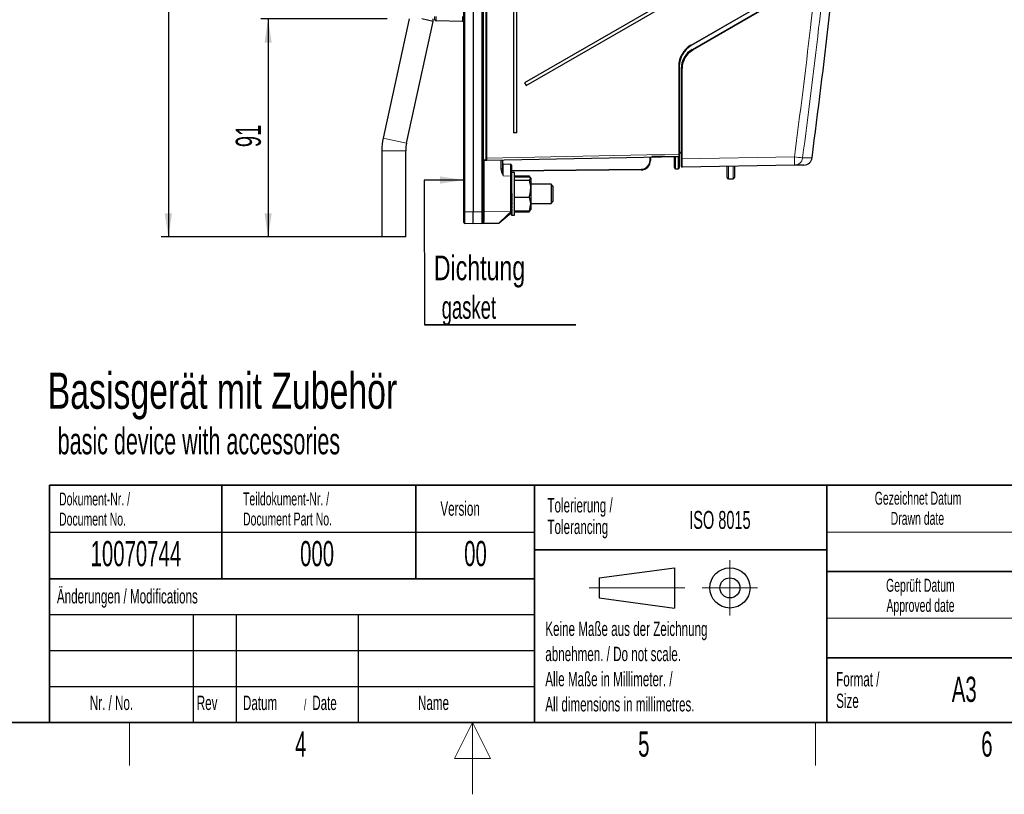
# Model space of a CAD drawing. Header units: millimetres. Extents: x 5 to 418, y 2 to 292.
# Tile 41 of 67: x 154 to 291, y 2 to 110. Entities that reach past the tile are written whole.
import ezdxf

# ---------------------------------------------------------------- set-up
doc = ezdxf.new("R2010")
doc.units = ezdxf.units.MM
doc.layers.add('SLD-0', color=7, linetype='Continuous')
doc.styles.add('SLDTEXTSTYLE0', font='TXT', dxfattribs={"width": 0.7})
doc.styles.add('SLDTEXTSTYLE1', font='TXT', dxfattribs={"width": 0.605})
doc.dimstyles.new('SLDDIMSTYLE1', dxfattribs={"dimtxt": 3.5, "dimasz": 3.302, "dimexe": 0, "dimexo": 0.0625, "dimgap": 0.875, "dimtad": 1, "dimlfac": 3, "dimrnd": 1e-09, "dimzin": 12, "dimdsep": 46, "dimtxsty": 'SLDTEXTSTYLE1', "dimsah": 1, "dimcen": 0.09, "dimadec": 0, "dimazin": 3, "dimtfac": 1, "dimtofl": 0, "dimtmove": 0, "dimatfit": 3, "dimfxl": 1, "dimfrac": 2, "dimtolj": 1, "dimtzin": 12, "dimarcsym": 0})

# ---------------------------------------------------------------- blocks, each defined once
blk = doc.blocks.new('SW_NOTE_0')
at = {"layer": 'SLD-0', "color": 0}
for p, q in [((-0.02, -5.2), (21.06, -5.2)), ((21.06, -5.2), (-0.02, -5.2)), ((-0.02, -5.2), (21.06, -5.2)), ((21.06, -5.2), (-0.02, -5.2)), ((-0.02, -5.2), (21.06, -5.2)), ((21.06, -5.2), (-0.02, -5.2))]:
    blk.add_line(p, q, dxfattribs=at)
at = {"layer": 'SLD-0', "color": 0, "attachment_point": 1}
for s, insert, char_height, style in [('Dichtung', (1.29, 4.43), 3.44, 'SLDTEXTSTYLE0'), ('gasket', (2.38, -1.2), 3.175, 'SLDTEXTSTYLE1')]:
    blk.add_mtext(s, dxfattribs=dict(at, insert=insert, char_height=char_height, style=style))
blk = doc.blocks.new('_D_1')
at = {"layer": 'SLD-0', "color": 7}
for p, q in [((205.12, 109.89), (187.56, 109.89)), ((188.56, 109.89), (188.56, 79.56)), ((204.39, 79.56), (187.56, 79.56))]:
    blk.add_line(p, q, dxfattribs=at)
for points in [[(188.56, 109.89), (188.06, 106.59), (189.07, 106.59)], [(188.56, 79.56), (189.07, 82.86), (188.06, 82.86)]]:
    blk.add_solid(points, dxfattribs=at)
at = {"layer": 'SLD-0', "color": 7, "insert": (184.05, 92.05), "char_height": 3.5, "attachment_point": 1, "rotation": 90, "style": 'SLDTEXTSTYLE1'}
blk.add_mtext('91', dxfattribs=at)
blk = doc.blocks.new('_D_6')
at = {"layer": 'SLD-0', "color": 7}
for p, q in [((217.12, 254.72), (173.68, 254.72)), ((174.68, 254.72), (174.68, 79.56)), ((204.39, 79.56), (173.68, 79.56))]:
    blk.add_line(p, q, dxfattribs=at)
for centre, start, end in [((171.99, 167.78), 63.4349, 116.5651), ((171.99, 166.5), 243.4349, 296.5651)]:
    blk.add_arc(centre, 6.01, start, end, dxfattribs=at)
for points in [[(174.68, 254.72), (174.17, 251.42), (175.19, 251.42)], [(174.68, 79.56), (175.19, 82.86), (174.17, 82.86)]]:
    blk.add_solid(points, dxfattribs=at)
at = {"layer": 'SLD-0', "color": 7, "insert": (170.17, 161.12), "char_height": 3.5, "attachment_point": 1, "rotation": 90, "style": 'SLDTEXTSTYLE1'}
blk.add_mtext('525,5', dxfattribs=at)

msp = doc.modelspace()

# ---------------------------------------------------------------- linework, layer by layer
at = {"color": 7, "linetype": 'Continuous', "lineweight": 25}
for p, q in [((215.7853, 83.0563), (215.7853, 253.0563)), ((217.1187, 253.0563), (217.1187, 83.0563)), ((218.452, 253.0563), (218.452, 83.0563)), ((218.952, 90.5424), (218.952, 246.0554)), ((222.7271, 239.6897), (222.7271, 94.0563)), ((223.168, 94.0563), (223.168, 239.6897)), ((252.9107, 117.5349), (224.2678, 100.9979)), ((224.4844, 100.6226), (253.1273, 117.1596)), ((256.7853, 111.5739), (247.452, 106.1853)), ((208.1753, 109.8897), (204.5754, 93.3262)), ((211.5139, 109.5562), (209.9794, 109.8897)), ((211.5139, 109.5562), (211.5477, 109.8897)), ((211.7853, 109.7899), (211.7853, 110.223)), ((247.618, 105.6034), (256.9514, 110.992)), ((207.8327, 92.6182), (211.514, 109.5561)), ((215.6216, 109.5592), (211.9491, 109.6233)), ((245.7853, 103.2985), (245.7853, 91.055)), ((246.1187, 90.4288), (246.1187, 103.0065)), ((224.2678, 100.9979), (224.4844, 100.6226)), ((223.168, 94.0563), (222.7271, 94.0563)), ((204.3853, 91.5563), (204.3853, 79.5563)), ((207.7187, 79.5563), (207.7187, 91.5563)), ((218.952, 90.287), (218.952, 90.5424)), ((245.72, 90.7217), (219.02, 90.2091)), ((241.7853, 90.6462), (241.7853, 90.2114)), ((245.6158, 90.7143), (241.9491, 90.7783)), ((245.1187, 89.2224), (245.1187, 90.5592)), ((246.0532, 91.2123), (245.7853, 91.217)), ((245.7853, 91.055), (245.7853, 90.7884)), ((245.7853, 90.7884), (245.7853, 89.2166)), ((264.2555, 90.5761), (264.2566, 90.5762)), ((219.02, 90.2091), (218.52, 90.1995)), ((218.952, 90.287), (218.9523, 90.2796)), ((219.0193, 90.2091), (219.02, 90.2091)), ((221.1187, 90.2494), (221.1187, 89.0996)), ((221.2824, 89.7201), (222.2883, 89.7026)), ((222.452, 89.5359), (222.452, 88.0362)), ((246.1187, 89.329), (246.1187, 90.4288)), ((261.8249, 89.5408), (246.1865, 89.2624)), ((252.452, 87.8204), (252.452, 89.3739)), ((253.452, 89.3917), (253.452, 87.8204)), ((240.4636, 88.8781), (222.452, 88.721)), ((222.452, 88.5386), (222.4562, 88.5386)), ((222.452, 88.5386), (222.452, 88.5364)), ((222.452, 88.5364), (222.4522, 88.5065)), ((222.452, 88.5065), (222.492, 88.5065)), ((222.452, 88.5065), (222.453, 88.3633)), ((222.452, 88.4968), (222.4522, 88.4658)), ((222.452, 88.4658), (222.4523, 88.4658)), ((222.452, 88.4658), (222.4521, 88.452)), ((222.452, 88.4517), (222.4526, 88.3633)), ((222.452, 88.3633), (222.492, 88.3633)), ((222.452, 88.3633), (222.4538, 88.1122)), ((222.452, 88.2557), (222.4531, 88.1122)), ((222.452, 88.1122), (222.492, 88.1122)), ((222.452, 88.1122), (222.4547, 87.7629)), ((222.452, 88.0362), (222.452, 83.1463)), ((222.452, 87.9561), (222.4536, 87.7629)), ((222.452, 87.9508), (222.4535, 87.7688)), ((222.452, 87.7688), (222.4536, 87.7688)), ((222.452, 87.7688), (222.4521, 87.7629)), ((222.452, 87.7629), (222.492, 87.7629)), ((222.452, 87.7629), (222.4559, 87.3288)), ((222.452, 87.7474), (222.4522, 87.7236)), ((222.452, 87.7214), (222.4527, 87.6517)), ((222.852, 88.5397), (222.4616, 88.5397)), ((222.852, 86.5559), (222.852, 88.5397)), ((222.852, 88.0581), (224.9252, 88.0581)), ((222.852, 88.0348), (224.9252, 88.0348)), ((222.852, 87.9136), (224.9252, 87.9136)), ((224.986, 87.8963), (224.9252, 88.0348)), ((225.0669, 87.8126), (225.0105, 87.9104)), ((225.1187, 87.723), (225.09, 87.7726)), ((225.1187, 87.723), (225.1187, 87.6872)), ((245.2824, 89.0558), (245.6158, 89.05)), ((222.453, 87.6517), (222.452, 87.6517)), ((222.452, 87.3288), (222.492, 87.3288)), ((222.452, 87.3288), (222.4577, 86.8266)), ((222.452, 86.8266), (222.492, 86.8266)), ((222.452, 86.8266), (222.458, 86.4485)), ((222.852, 87.4609), (224.9252, 87.4609)), ((222.852, 82.573), (222.852, 86.5559)), ((224.9252, 87.4609), (225.1187, 87.6872)), ((225.1187, 87.6872), (225.1187, 86.2823)), ((227.9353, 86.8897), (225.1187, 86.8897)), ((228.202, 86.623), (227.9353, 86.8897)), ((227.9353, 86.8897), (227.9353, 84.4255)), ((228.202, 86.623), (228.202, 84.6517)), ((252.6187, 87.6537), (253.2853, 87.6537)), ((222.452, 86.2755), (222.492, 86.2755)), ((222.452, 86.2755), (222.458, 86.0615)), ((222.452, 85.6969), (222.492, 85.6969)), ((222.452, 85.1128), (222.458, 85.2448)), ((222.452, 85.1128), (222.492, 85.1128)), ((222.458, 85.2448), (222.4829, 85.2448)), ((222.852, 85.1036), (224.9252, 85.1036)), ((225.1187, 86.2823), (225.1187, 84.1514)), ((222.452, 84.5458), (222.458, 84.8466)), ((222.452, 84.5458), (222.492, 84.5458)), ((222.452, 84.0176), (222.4578, 84.4658)), ((222.452, 84.0176), (222.492, 84.0176)), ((222.452, 83.5485), (222.4562, 83.9656)), ((222.458, 84.8466), (222.4705, 84.8466)), ((224.9252, 83.1991), (225.1187, 84.1514)), ((225.1187, 84.223), (227.9353, 84.223)), ((225.1187, 84.1514), (225.1187, 83.3897)), ((227.9353, 84.223), (228.202, 84.4897)), ((227.9353, 84.4255), (227.9353, 84.223)), ((228.202, 84.6517), (228.202, 84.4897)), ((215.7853, 81.5767), (215.7853, 83.0563)), ((217.1187, 81.3897), (217.1187, 83.0563)), ((218.452, 83.0563), (218.452, 81.5767)), ((222.3925, 82.8781), (220.7382, 81.49)), ((222.452, 83.5485), (222.492, 83.5485)), ((222.452, 83.1566), (222.455, 83.5162)), ((222.452, 83.461), (222.4545, 83.461)), ((222.452, 83.3498), (222.453, 83.461)), ((222.452, 83.3913), (222.4527, 83.461)), ((222.452, 83.3913), (222.4524, 83.3913)), ((222.452, 83.3652), (222.4522, 83.3891)), ((222.452, 83.3652), (222.4522, 83.3652)), ((222.452, 83.3498), (222.4536, 83.3498)), ((222.452, 83.3438), (222.4521, 83.3498)), ((222.452, 83.1619), (222.4536, 83.3497)), ((222.452, 83.3438), (222.4535, 83.3438)), ((222.452, 83.1619), (222.4521, 83.1619)), ((222.452, 83.1566), (222.492, 83.1566)), ((222.452, 83.1431), (222.4521, 83.1557)), ((222.452, 83.1209), (222.4523, 83.1542)), ((222.452, 83.0325), (222.4529, 83.1486)), ((222.452, 83.0005), (222.4532, 83.1467)), ((222.452, 83.1463), (222.452, 83.0057)), ((222.452, 82.8569), (222.4541, 83.1385)), ((222.452, 83.1209), (222.4527, 83.1209)), ((222.452, 83.0325), (222.4523, 83.0325)), ((222.452, 83.0005), (222.4531, 83.0005)), ((222.452, 82.8607), (222.453, 83.0005)), ((222.452, 82.9959), (222.452, 83.0005)), ((222.452, 82.9959), (222.453, 82.9959)), ((222.452, 82.8607), (222.452, 82.8607)), ((222.452, 82.8569), (222.492, 82.8569)), ((222.452, 82.8473), (222.4521, 82.8565)), ((222.452, 82.8315), (222.4522, 82.8558)), ((222.452, 82.7706), (222.4526, 82.8532)), ((222.452, 82.7494), (222.4527, 82.8524)), ((222.452, 82.661), (222.4533, 82.8489)), ((222.452, 82.8473), (222.4521, 82.8473)), ((222.452, 82.8315), (222.4524, 82.8315)), ((222.452, 82.7706), (222.4522, 82.7706)), ((222.452, 82.7572), (222.4521, 82.7701)), ((222.452, 82.7572), (222.4521, 82.7572)), ((222.452, 82.7494), (222.4526, 82.7494)), ((222.452, 82.6631), (222.4526, 82.7494)), ((222.452, 82.7464), (222.452, 82.7494)), ((222.452, 82.7464), (222.4526, 82.7464)), ((222.452, 82.6631), (222.452, 82.6631)), ((222.452, 82.661), (222.492, 82.661)), ((222.452, 82.6556), (222.452, 82.6609)), ((222.452, 82.6469), (222.4521, 82.6607)), ((222.452, 82.6158), (222.4523, 82.6599)), ((222.452, 82.6062), (222.4524, 82.6597)), ((222.452, 82.5763), (222.4526, 82.659)), ((222.452, 82.6556), (222.4521, 82.6556)), ((222.452, 82.6469), (222.4522, 82.6469)), ((222.452, 82.6158), (222.4521, 82.6158)), ((222.452, 82.6096), (222.4521, 82.6157)), ((222.452, 82.6096), (222.452, 82.6096)), ((222.452, 82.6062), (222.4522, 82.6062)), ((222.452, 82.6049), (222.452, 82.6062)), ((222.452, 82.6049), (222.4522, 82.6049)), ((222.452, 82.5763), (222.492, 82.5763)), ((222.452, 82.5741), (222.452, 82.5763)), ((222.452, 82.5753), (222.452, 82.5763)), ((222.452, 82.5753), (222.452, 82.5753)), ((222.452, 82.5741), (222.4562, 82.5741)), ((222.4616, 82.573), (222.852, 82.573)), ((222.852, 83.1991), (224.9252, 83.1991)), ((222.852, 83.0779), (224.9252, 83.0779)), ((222.852, 83.0545), (224.9252, 83.0545)), ((225.0666, 83.3536), (224.9252, 83.1991)), ((224.986, 83.2164), (224.9252, 83.0779)), ((224.9252, 83.0779), (224.957, 83.1797)), ((225.0105, 83.2023), (225.09, 83.34)), ((225.09, 83.34), (225.1187, 83.3897)), ((217.1187, 81.3897), (215.9491, 81.4101)), ((218.2883, 81.4101), (217.1187, 81.3897)), ((220.634, 81.451), (218.2883, 81.4101)), ((207.7187, 79.5563), (204.3853, 79.5563))]:
    msp.add_line(p, q, dxfattribs=at)
at = {"color": 7, "linetype": 'Continuous', "lineweight": 18}
for p, q in [((215.9491, 253.0563), (215.9491, 83.0563)), ((218.2883, 83.0563), (218.2883, 253.0563)), ((218.8853, 90.287), (218.8853, 246.0563)), ((219.0199, 246.0554), (219.0199, 90.5424)), ((218.5187, 115.4173), (218.5187, 90.2661)), ((247.4199, 106.243), (256.7532, 111.6316)), ((247.5797, 105.6545), (256.913, 111.0431)), ((211.9491, 110.223), (211.9491, 109.6233)), ((215.6216, 109.5592), (215.6216, 110.223)), ((256.9859, 110.9343), (247.6526, 105.5457)), ((245.7199, 91.055), (245.7199, 103.2985)), ((245.7199, 103.2985), (245.7853, 103.2985)), ((246.0508, 103.0065), (246.1187, 103.0065)), ((246.0508, 91.3791), (246.0508, 103.0065)), ((246.1187, 103.0065), (246.1865, 103.0065)), ((246.1865, 103.0065), (246.1865, 90.4288)), ((207.8327, 92.6182), (204.5754, 93.3262)), ((207.7187, 91.5563), (204.3853, 91.5563)), ((218.952, 90.5424), (219.0199, 90.5424)), ((219.0199, 90.5424), (245.7199, 91.055)), ((241.6862, 90.2114), (241.6862, 90.6443)), ((245.2824, 90.7192), (245.2824, 89.0558)), ((245.6158, 90.7134), (245.4427, 90.7164)), ((245.6158, 89.05), (245.6158, 90.7134)), ((245.7199, 91.055), (245.7853, 91.055)), ((245.7853, 91.3837), (246.0508, 91.3791)), ((246.0508, 91.3791), (246.1187, 91.3791)), ((246.1865, 90.4288), (261.8248, 90.7073)), ((218.5187, 90.2661), (218.452, 90.2661)), ((218.5187, 90.2661), (218.886, 90.2732)), ((218.5187, 90.2661), (218.52, 90.1995)), ((218.6158, 90.2013), (218.6158, 83.0822)), ((218.952, 90.287), (218.8853, 90.287)), ((218.886, 90.2732), (218.8853, 90.287)), ((218.9523, 90.2796), (218.886, 90.2732)), ((219.02, 90.2093), (219.0193, 90.2091)), ((220.9549, 89.0996), (220.9549, 90.2462)), ((221.1187, 89.0996), (220.9549, 89.0996)), ((221.2195, 90.2513), (221.2195, 89.7337)), ((241.7853, 90.2114), (241.6862, 90.2114)), ((246.1187, 90.4288), (246.1865, 90.4288)), ((252.6187, 89.3769), (252.6187, 87.6537)), ((253.2853, 87.6537), (253.2853, 89.3887)), ((222.2883, 88.0362), (221.2824, 88.0537)), ((222.2883, 83.1463), (222.2883, 88.0362)), ((222.452, 88.0362), (222.2883, 88.0362)), ((222.452, 88.8209), (240.4636, 88.9781)), ((215.7853, 83.0563), (215.9491, 83.0563)), ((215.9491, 83.0563), (217.1187, 83.0563)), ((215.9491, 83.0563), (215.9491, 81.4101)), ((217.1187, 83.0563), (218.2883, 83.0563)), ((218.2883, 81.4101), (218.2883, 83.0563)), ((218.452, 83.0563), (218.2883, 83.0563)), ((218.6158, 83.0822), (218.452, 83.0822)), ((218.6158, 83.0822), (222.2883, 83.1463)), ((222.452, 83.1463), (222.2883, 83.1463))]:
    msp.add_line(p, q, dxfattribs=at)
at = {"color": 7, "linetype": 'Continuous', "lineweight": 25, "flags": 128}
msp.add_lwpolyline([(245.6643, 90.7207), (245.6487, 90.717), (245.6158, 90.7143)], dxfattribs=at)
at = {"color": 7, "linetype": 'Continuous', "lineweight": 18, "flags": 128}
for points in [[(245.6678, 90.7207), (245.6487, 90.7161), (245.6158, 90.7134)], [(245.6173, 90.7198), (245.617, 90.7175), (245.6158, 90.7143)]]:
    msp.add_lwpolyline(points, dxfattribs=at)
at = {"color": 7, "linetype": 'Continuous', "lineweight": 25}
for centre, radius, start, end in [((211.952, 109.7899), 0.1667, 180, 269), ((215.6187, 109.3926), 0.1667, 0, 89), ((249.1199, 103.2985), 3.4, 120, 180), ((249.1187, 103.2985), 3.3333, 120, 180), ((249.1172, 103.0065), 2.9986, 119.998298, 180.001702), ((249.1184, 103.0065), 2.9319, 119.998298, 180.001702), ((212.7187, 91.5563), 8.3333, 167.738155, 180), ((212.7187, 91.5563), 5, 167.738155, 180), ((244.952, 90.5592), 0.1667, 0, 63.540266), ((245.7187, 90.7884), 0.0667, 271.1, 0), ((246.052, 91.1456), 0.0667, 0, 89), ((263.1171, 90.7306), 1.1667, 271.02, 352.238779), ((218.5187, 90.2661), 0.0667, 180, 271.1), ((221.2853, 89.8868), 0.1667, 180, 269), ((222.2853, 89.5359), 0.1667, 0, 89), ((240.452, 90.2114), 1.3333, 270.5, 0), ((245.2853, 89.2224), 0.1667, 180, 269), ((245.6187, 89.2166), 0.1667, 269, 360), ((246.1853, 89.329), 0.0667, 180, 271.02), ((252.6187, 87.8204), 0.1667, 180, 270), ((253.2853, 87.8204), 0.1667, 270, 360), ((222.2853, 83.0057), 0.1667, 310, 0), ((215.952, 81.5767), 0.1667, 180, 269), ((218.2853, 81.5767), 0.1667, 271, 0), ((220.6311, 81.6177), 0.1667, 271, 310)]:
    msp.add_arc(centre, radius, start, end, dxfattribs=at)
at = {"color": 7, "linetype": 'Continuous', "lineweight": 18}
for centre, radius, start, end in [((215.8689, 109.7056), 0.1538, 211.826318, 237.092785), ((246.5082, 105.6977), 1.0623, 27.32085, 30.885479), ((249.0889, 106.5107), 1.7352, 209.56687, 211.661453), ((246.7122, 105.0226), 1.076, 29.085237, 32.667377), ((242.5678, -55.3337), 147.3052, 82.044243, 82.488293), ((245.3795, 90.123), 16.4557, 357.972406, 2.034732), ((261.8023, 90.7041), 1.1635, 271.111584, 352.570875), ((218.9676, 90.1831), 0.0395, 64.707303, 117.804197), ((219.0187, 90.276), 0.0667, 239.163538, 271.13854), ((460.0693, 88.8869), 238.7883, 179.800077, 180.199923), ((240.4529, 90.2114), 1.2333, 270.5, 0), ((237.5987, 88.9281), 2.8654, 359.000202, 0.999798), ((222.3285, 83.4352), 0.4469, 264.867072, 286.04436), ((222.9347, 83.4853), 0.8141, 217.466896, 228.240652), ((218.6043, 81.5608), 0.1532, 86.147416, 174.013357)]:
    msp.add_arc(centre, radius, start, end, dxfattribs=at)
at = {"color": 7, "linetype": 'Continuous', "lineweight": 25}
for centre, major_axis, ratio, start_param, end_param in [((249.1078, 103.0065), (0, 3.0575), 0.99984154, 0.52346153, 1.57079633), ((222.472, 85.5563), (-0.0105, 2.9833), 0.06830534, 6.13371932, 6.33006887), ((222.472, 85.5563), (-0.0502, 2.9833), 0.06629412, 5.93649404, 6.13284358), ((222.472, 85.5563), (-0.0879, 2.9833), 0.06171763, 5.73944054, 5.93579008), ((222.472, 85.5563), (-0.1222, 2.9833), 0.05476381, 5.54266633, 5.73901587), ((222.472, 85.5563), (-0.1518, 2.9833), 0.04571377, 5.34623503, 5.54258457), ((222.472, 85.5563), (-0.1754, 2.9833), 0.03492627, 5.15015728, 5.34650682), ((222.472, 85.5563), (-0.1924, 2.9833), 0.02282032, 4.95439023, 5.15073977), ((222.472, 85.5563), (-0.1351, 2.0953), 0.02282032, 5.06128329, 5.15073977), ((222.472, 85.5563), (-0.2019, 2.9833), 0.00985761, 4.75884488, 4.95519442), ((222.472, 85.5563), (-0.2038, 2.9833), 0.00347397, 1.52343596, 1.7197855), ((222.472, 85.5563), (-0.1979, 2.9833), 0.01667564, 1.71891668, 1.91526622), ((222.472, 85.5563), (-0.1418, 2.0953), 0.00985761, 4.75884488, 4.95519442), ((222.472, 85.5563), (-0.1844, 2.9833), 0.02925243, 1.91456383, 2.11091337), ((222.472, 85.5563), (-0.1639, 2.9833), 0.0407281, 2.110484, 2.30683354), ((222.472, 85.5563), (-0.1371, 2.9833), 0.050661, 2.30674355, 2.50309309), ((222.472, 85.5563), (-0.1049, 2.9833), 0.05866125, 2.50335796, 2.6997075), ((222.472, 85.5563), (-0.0686, 2.9833), 0.06440835, 2.70028842, 2.89663796), ((222.472, 85.5563), (-0.0297, 2.9833), 0.06766793, 2.89744686, 3.0937964), ((222.472, 85.5563), (0.0105, 2.9833), 0.06830534, 3.0947091, 3.14183217)]:
    msp.add_ellipse(centre, major_axis=major_axis, ratio=ratio, start_param=start_param, end_param=end_param, dxfattribs=at)
at = {"color": 7, "linetype": 'Continuous', "lineweight": 18}
for centre, major_axis, ratio, start_param, end_param in [((219.0187, 90.5425), (-0.0013, 0.3334), 0.00358125, 3.1795805, 4.71210009), ((245.7187, 91.0551), (-0.0013, 0.3334), 0.00358125, 3.14164767, 4.71210009), ((246.052, 91.379), (-0.0012, 0.1667), 0.00711523, 1.57031176, 3.14141876), ((219.0187, 90.2757), (0.1333, 0.0026), 0.5, 4.18878153, 4.71238898), ((222.2853, 88.0357), (0.0029, 1.6669), 0.00174454, 4.71266616, 6.2831579), ((246.1853, 90.4292), (-0.0012, 1.1668), 0.00101322, 3.14160966, 4.71209021), ((218.6187, 83.0828), (0.0029, 1.667), 0.00174433, 1.57113441, 2.53461222), ((222.457, 83.1498), (1.823, 1.6987), 0.00078067, 3.1424603, 4.61910672), ((222.2853, 83.1468), (-0.0029, 1.6669), 0.00174454, 4.61826649, 4.7121118)]:
    msp.add_ellipse(centre, major_axis=major_axis, ratio=ratio, start_param=start_param, end_param=end_param, dxfattribs=at)
for points, knots in [([(261.8248, 90.7073), (262.5928, 96.7089), (263.9395, 107.2331), (265.5295, 122.3193), (266.7789, 135.9387), (267.8246, 149.5741), (268.6653, 163.1908), (269.3185, 176.7867), (269.5862, 185.836), (269.72, 190.3606)], [0, 0, 0, 0, 0.18148944, 0.31824855, 0.45500766, 0.59172526, 0.72844286, 0.8642214, 1, 1, 1, 1]), ([(270.8586, 190.2328), (270.7248, 185.7189), (270.4571, 176.6912), (269.804, 163.1111), (268.9633, 149.4939), (267.9163, 135.8415), (266.6653, 122.2051), (265.0734, 107.1001), (263.725, 96.5628), (262.956, 90.5536)], [0, 0, 0, 0, 0.13542014, 0.27084027, 0.40769242, 0.54454456, 0.68143826, 0.81833195, 1, 1, 1, 1]), ([(215.7382, 109.6245), (215.7414, 109.6279), (215.7539, 109.6415), (215.7736, 109.655), (215.7847, 109.6491), (215.7852, 109.6415), (215.7853, 109.6397)], [0, 0, 0, 0, 0.17391015, 0.68520929, 0.9256247, 1, 1, 1, 1]), ([(215.6216, 109.5592), (215.6219, 109.5592), (215.6225, 109.5592), (215.6246, 109.5592), (215.6319, 109.5594), (215.6717, 109.564), (215.7075, 109.5966), (215.7382, 109.6245)], [0, 0, 0, 0, 0.00730618, 0.01458156, 0.05228863, 0.18805031, 1, 1, 1, 1]), ([(245.2329, 90.7124), (245.2259, 90.71), (245.2031, 90.7022), (245.1753, 90.6832), (245.1376, 90.6446), (245.1212, 90.6012), (245.1193, 90.5697), (245.1187, 90.5592)], [0, 0, 0, 0, 0.04664278, 0.15161212, 0.36309656, 0.78757662, 1, 1, 1, 1]), ([(262.956, 90.5536), (263.2683, 90.559), (263.7617, 90.5676), (264.1103, 90.5736), (264.2605, 90.5762), (264.2568, 90.5762), (264.2555, 90.5761)], [0, 0, 0, 0, 0.40597788, 0.64170208, 0.87752622, 1, 1, 1, 1]), ([(218.9492, 90.218), (218.9454, 90.2193), (218.9314, 90.224), (218.9118, 90.2348), (218.8952, 90.2515), (218.888, 90.2643), (218.8865, 90.2711), (218.886, 90.2732)], [0, 0, 0, 0, 0.14405296, 0.53098615, 0.77907523, 0.93071992, 1, 1, 1, 1]), ([(218.9531, 90.2167), (218.9529, 90.2168), (218.9516, 90.2172), (218.9503, 90.2176), (218.9492, 90.218)], [0, 0, 0, 0, 0.17009397, 1, 1, 1, 1]), ([(218.9845, 90.2187), (218.9848, 90.2185), (218.9853, 90.2181), (218.9856, 90.2178), (218.9857, 90.2177)], [0, 0, 0, 0, 0.80836348, 1, 1, 1, 1]), ([(221.2824, 88.0537), (221.2818, 88.0551), (221.2487, 88.1254), (221.1584, 88.3202), (221.0092, 88.658), (220.9736, 88.9473), (220.9549, 89.0996)], [0, 0, 0, 0, 0.004056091, 0.211518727, 0.585118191, 1, 1, 1, 1]), ([(221.1187, 89.0996), (221.1286, 88.9628), (221.1482, 88.6933), (221.2202, 88.3515), (221.264, 88.1408), (221.2805, 88.0629), (221.2821, 88.0553), (221.2824, 88.0537)], [0, 0, 0, 0, 0.39487708, 0.77773287, 0.97829235, 0.99559397, 1, 1, 1, 1]), ([(218.6146, 81.7136), (218.6039, 81.6597), (218.575, 81.5145), (218.4279, 81.4283), (218.3224, 81.4107), (218.2889, 81.4101), (218.2883, 81.4101)], [0, 0, 0, 0, 0.28896154, 0.77864408, 0.99556673, 1, 1, 1, 1])]:
    msp.add_open_spline(points, degree=3, knots=knots, dxfattribs=at)
at = {"color": 7, "linetype": 'Continuous', "lineweight": 25}
for points, knots in [([(264.2663, 90.5748), (265.0919, 97.0635), (266.7696, 110.2483), (268.6881, 129.164), (269.6225, 141.5979), (270.051, 147.3007)], [0, 0, 0, 0, 0.34408145, 0.69916457, 1, 1, 1, 1]), ([(215.7853, 109.5563), (215.7337, 109.5572), (215.6816, 109.5581), (215.6221, 109.5592), (215.6216, 109.5592)], [0, 0, 0, 0, 0.99085725, 1, 1, 1, 1]), ([(218.9523, 90.2796), (218.9535, 90.2725), (218.956, 90.2576), (218.9653, 90.2381), (218.9751, 90.2255), (218.9826, 90.2201), (218.9845, 90.2187)], [0, 0, 0, 0, 0.23624902, 0.49378398, 0.86823696, 1, 1, 1, 1]), ([(218.9857, 90.2177), (218.9815, 90.2191), (218.973, 90.2219), (218.9622, 90.22), (218.9556, 90.2177), (218.954, 90.2171), (218.9531, 90.2167)], [0, 0, 0, 0, 0.43285049, 0.86569222, 0.9240904, 1, 1, 1, 1]), ([(218.9857, 90.2177), (218.9859, 90.2176), (218.9863, 90.2174), (218.987, 90.2171), (218.9874, 90.2168), (218.9876, 90.2167)], [0, 0, 0, 0, 0.37223524, 0.74705764, 1, 1, 1, 1]), ([(219.0193, 90.2091), (219.0192, 90.2091), (219.0187, 90.2091), (219.0162, 90.2091), (219.0124, 90.2091), (219.0092, 90.21), (219.0078, 90.2105)], [0, 0, 0, 0, 0.08779366, 0.21843196, 0.6426492, 1, 1, 1, 1]), ([(263.121, 89.5639), (263.1228, 89.5639), (263.1277, 89.564), (262.9758, 89.5613), (262.6276, 89.5551), (262.1359, 89.5463), (261.8249, 89.5408)], [0, 0, 0, 0, 0.13852534, 0.36998851, 0.60145163, 1, 1, 1, 1]), ([(225.1187, 87.6872), (225.1185, 87.6926), (225.1157, 87.769), (225.017, 87.8439), (224.9252, 87.9136)], [0, 0, 0, 0, 0.07021477, 1, 1, 1, 1]), ([(225.1187, 86.2823), (225.1163, 86.379), (225.1067, 86.7779), (225.0034, 87.1665), (224.9252, 87.4609)], [0, 0, 0, 0, 0.24263002, 1, 1, 1, 1]), ([(224.9252, 85.1036), (224.9508, 85.1899), (225.0647, 85.5738), (225.0951, 85.9729), (225.1187, 86.2823)], [0, 0, 0, 0, 0.22470115, 1, 1, 1, 1]), ([(225.1187, 84.1514), (225.1185, 84.1739), (225.1157, 84.4955), (225.017, 84.8106), (224.9252, 85.1036)], [0, 0, 0, 0, 0.070214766, 1, 1, 1, 1])]:
    msp.add_open_spline(points, degree=3, knots=knots, dxfattribs=at)
at = {"layer": 'SLD-0', "color": 7}
for p, q in [((215.7853, 87.4784), (210.2614, 87.4784)), ((210.2614, 87.4784), (210.3243, 67.3514))]:
    msp.add_line(p, q, dxfattribs=at)
at = {"layer": 'SLD-0', "lineweight": 35}
for p, q in [((158.1167, 45), (225.6167, 45)), ((158.1167, 45), (158.1167, 32)), ((182.1167, 45), (182.1167, 32)), ((209.1167, 45), (209.1167, 32)), ((225.6167, 45), (225.6167, 32)), ((225.6167, 45), (266.3305, 45)), ((225.6167, 45), (225.6167, 36)), ((266.3305, 12), (266.3305, 45)), ((266.3305, 45), (266.3305, 12)), ((318, 45), (266.3305, 45)), ((225.6167, 36), (266.3305, 36)), ((225.6167, 36), (225.6167, 12)), ((266.3305, 33), (318, 33)), ((158.1167, 32), (158.1167, 12)), ((158.1167, 32), (225.6167, 32)), ((266.3305, 21), (318, 21)), ((26, 12), (408, 12)), ((225.6167, 12), (266.3305, 12)), ((266.3305, 12), (318, 12))]:
    msp.add_line(p, q, dxfattribs=at)
at = {"layer": 'SLD-0'}
for p, q in [((158.1167, 38.5), (225.6167, 38.5)), ((158.1167, 27), (225.6167, 27)), ((178.1167, 27), (178.1167, 12)), ((184.1167, 27), (184.1167, 12)), ((201.1167, 27), (201.1167, 12)), ((158.1167, 22), (225.6167, 22)), ((158.1167, 17), (225.6167, 17))]:
    msp.add_line(p, q, dxfattribs=at)
at = {"layer": 'SLD-0', "lineweight": 18}
for p, q in [((266.3305, 38.5), (318, 38.5)), ((252.8396, 34.5746), (252.8396, 26.8746)), ((233.2396, 30.7246), (246.5396, 30.7246)), ((248.9896, 30.7246), (256.6896, 30.7246)), ((266.3305, 26.5), (318, 26.5)), ((169.25, 6), (169.25, 12)), ((264.75, 6), (264.75, 12))]:
    msp.add_line(p, q, dxfattribs=at)
at = {"layer": 'SLD-0', "lineweight": 25}
for p, q in [((234.6396, 32.1246), (245.1396, 33.5246)), ((245.1396, 33.5246), (245.1396, 27.9246)), ((158.1167, 32), (225.6167, 32)), ((234.6396, 32.1246), (234.6396, 29.3246)), ((234.6396, 29.3246), (245.1396, 27.9246))]:
    msp.add_line(p, q, dxfattribs=at)
at = {"layer": 'SLD-0', "color": 7, "linetype": 'Continuous', "lineweight": 35}
for p in [(225.6167, 32), (158.1167, 12)]:
    msp.add_line(p, (225.6167, 12), dxfattribs=at)
at = {"layer": 'SLD-0', "color": 7, "linetype": 'Continuous', "lineweight": 18}
for p, q in [((217, 12), (214.5, 7)), ((217, 2), (217, 12)), ((219.5, 7), (217, 12)), ((214.5, 7), (219.5, 7))]:
    msp.add_line(p, q, dxfattribs=at)
at = {"layer": 'SLD-0', "lineweight": 25}
for radius in [2.8, 1.4]:
    msp.add_circle((252.8396, 30.7246), radius, dxfattribs=at)
at = {"layer": 'SLD-0', "color": 7}
msp.add_solid([(215.7853, 87.4784), (212.4833, 87.9864), (212.4833, 86.9704)], dxfattribs=at)

# ---------------------------------------------------------------- block references
msp.add_blockref('SW_NOTE_0', (210.3414, 72.5467), dxfattribs=at)

# ---------------------------------------------------------------- texts
at = {"layer": 'SLD-0', "color": 7, "attachment_point": 1}
for s, insert, char_height, style in [('Basisgerät mit Zubehör', (157.8861, 60.6776), 5.027083, 'SLDTEXTSTYLE0'), ('basic device with accessories', (159.2752, 53.0185), 3.704167, 'SLDTEXTSTYLE1')]:
    msp.add_mtext(s, dxfattribs=dict(at, insert=insert, char_height=char_height, style=style))
at = {"layer": 'SLD-0', "style": 'SLDTEXTSTYLE1'}
for s, insert, char_height, attachment_point in [('Dokument-Nr. /', (159.4707, 43.9891), 1.8, 1), ('Teildokument-Nr. /', (185.0721, 44.0073), 1.8, 1), ('Gezeichnet Datum', (279.0254, 44.1039), 1.8, 2), ('Version', (212.5452, 42.7601), 2, 1), ('Tolerierung /', (227.4391, 43.2172), 2, 1), ('Document No.', (159.4707, 41.1891), 1.8, 1), ('Document Part No.', (185.0721, 41.2073), 1.8, 1), ('ISO 8015', (247.1716, 41.4342), 2.5, 1), ('Drawn date', (278.9303, 41.3039), 1.8, 2), ('Tolerancing', (227.4391, 40.2172), 2, 1), ('10070744', (170.1557, 37.243), 3.5, 2), ('000', (195.3767, 37.243), 3.5, 2), ('00', (217.424, 37.2527), 3.5, 2), ('Geprüft Datum', (279.3494, 31.9851), 1.8, 2), ('Änderungen / Modifications', (159.1698, 30.5619), 2, 1), ('Approved date', (279.362, 29.1851), 1.8, 2), ('Keine Maße aus der Zeichnung', (227.1404, 26.0307), 2, 1), ('abnehmen. / Do not scale.', (227.1404, 22.5307), 2, 1), ('Alle Maße in Millimeter. /', (227.1404, 19.0307), 2, 1), ('Format /', (267.6251, 19.0116), 2, 1), ('A3', (285.4515, 18.3609), 3.5, 2), ('Nr. / No.', (163.7532, 15.7244), 2, 1), ('Rev', (178.6351, 15.7244), 2, 1), ('Datum', (185.0629, 15.7244), 2, 1), ('/', (193.5459, 15.2243), 1.5, 1), ('Date', (194.7022, 15.7244), 2, 1), ('Name', (209.4275, 15.729), 2, 1), ('All dimensions in millimetres.', (227.1404, 15.5307), 2, 1), ('Size', (267.6251, 16.0116), 2, 1), ('4', (193.1027, 10.743), 3.5, 2), ('5', (240.8527, 10.743), 3.5, 2), ('6', (288.6027, 10.743), 3.5, 2)]:
    msp.add_mtext(s, dxfattribs=dict(at, insert=insert, char_height=char_height, attachment_point=attachment_point))

# ---------------------------------------------------------------- dimensions: what is measured, and where the dimension line sits
at = {"layer": 'SLD-0', "color": 7}
dim = msp.add_linear_dim(base=(174.6777, 79.5563), p1=(217.1187, 254.723), p2=(204.3853, 79.5563), angle=90, text='(<>)', dimstyle='SLDDIMSTYLE1', dxfattribs=at)
dim.commit()
dim.dimension.update_dxf_attribs({"geometry": '_D_6', "text_midpoint": (174.6777, 167.1397), "dimtype": 160})
dim = msp.add_linear_dim(base=(188.5633, 79.5563), p1=(205.1187, 109.8897), p2=(204.3853, 79.5563), angle=90, dimstyle='SLDDIMSTYLE1', dxfattribs=at)
dim.commit()
dim.dimension.update_dxf_attribs({"geometry": '_D_1', "text_midpoint": (188.5633, 94.723), "dimtype": 160})

doc.saveas('drawing.dxf')
